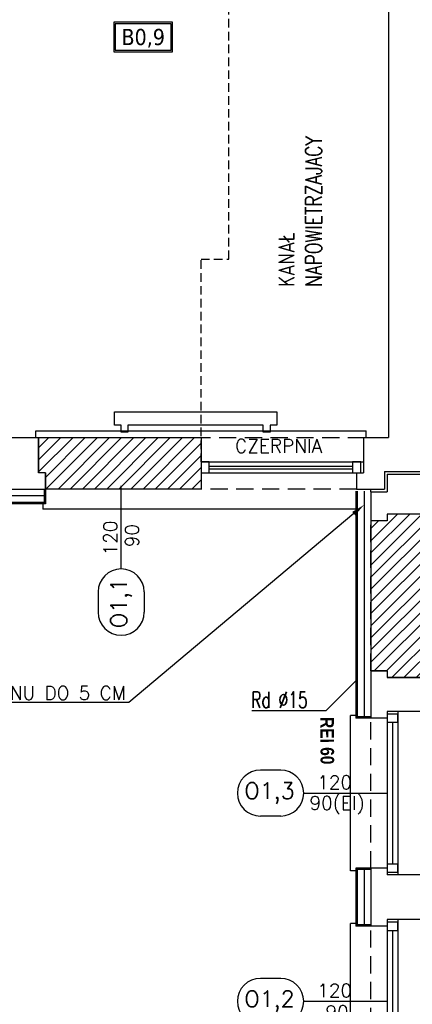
# Model space of a CAD drawing. Header units: millimetres. Extents: x 28600 to 181045, y -399112 to -163690.
# Tile 13 of 256: x 46909 to 47199, y -196002 to -195274. Entities that reach past the tile are written whole.
import ezdxf
from ezdxf import colors
from ezdxf.entities.mleader import LeaderData, LeaderLine
from ezdxf.enums import TextEntityAlignment as Align
from ezdxf.math import Vec2, Vec3

# ---------------------------------------------------------------- set-up
doc = ezdxf.new("R2010")
doc.units = ezdxf.units.MM
doc.linetypes.add('CACHE', pattern=[9.525, 6.35, -3.175])
doc.linetypes.add('HIDDEN', pattern=[9.525, 6.35, -3.175])
doc.layers.get('0').update_dxf_attribs({"color": 8})
for name, color, linetype in [('! WYPOSAŻENIE', 8, 'Continuous'), ('!! 0_ Istn-okna', 8, 'Continuous'), ('!! 0_ Istn-sciany', 8, 'Continuous'), ('!! 0_ Istn-widok', 8, 'Continuous'), ('!! 0_ Opis', 8, 'Continuous'), ('!! 0_Istn-cienka', 8, 'Continuous'), ('!! 0_Opis_okna', 8, 'Continuous'), ('!! 0_Opis_pom', 8, 'Continuous'), ('!! 1_ tynk zewn  - nowy', 8, 'Continuous'), ('!! 1_hatch projektowane ściany', 8, 'Continuous'), ('!! 1_PROJ przerywana', 8, 'CACHE'), ('!! 1_PROJ Sciany', 8, 'Continuous'), ('!! 2_ remont Ocieplenie', 8, 'ZIGZAG')]:
    doc.layers.add(name, color=color, linetype=linetype)
doc.layers.add('!! 0_Istn-grzejniki', color=8, linetype='Continuous', plot=False)
doc.styles.add('ARCHETYP', font='romans.shx', dxfattribs={"height": 15})
doc.styles.add('ARIAL', font='tahoma.ttf')
doc.styles.add('SIMPLEX', font='simplex.shx', dxfattribs={"width": 0.77})
doc.styles.add('SKALA 1-1', font='simplex.shx', dxfattribs={"height": 2.5})
doc.styles.add('STYLE7', font='ARIALNB.TTF')
doc.styles.add('TXT', font='simplex.shx')
doc.linetypes.add('ZIGZAG', pattern='A,0.00254,-5.08,[131,ltypeshp.shx,S=5.08,R=0,X=-5.08,Y=0],-10.16,[131,ltypeshp.shx,S=5.08,R=180,X=5.08,Y=0],-5.08', length=20.32254)
pattern_1 = [(45, (-4798, 4.46), (-4.49012806, 4.49012806), [])]

# ---------------------------------------------------------------- blocks, each defined once
blk = doc.blocks.new('1_ok-opis')
blk.add_line((0, 111.61), (0, 50))
for points in [[(-17, 128.61), (-17, 143.61)], [(17, 128.61), (17, 143.61)]]:
    blk.add_lwpolyline(points)
for centre, start, end in [((0, 143.61), 0, 180), ((0, 128.61), 180, 0)]:
    blk.add_arc(centre, 17, start, end)
at = {"style": 'ARCHETYP'}
for tag, height, rotation, p in [('NR', 12, 90, (0, 136.9)), ('NR', 12, 270, (0, 136.9)), ('SZEROKOŚĆ', 10, 90, (-8, 78.29)), ('WYSOKOŚĆ', 10, 270, (-8, 78.29)), ('WYSOKOŚĆ', 10, 90, (8, 78.29)), ('SZEROKOŚĆ', 10, 270, (8, 78.29))]:
    blk.add_attdef(tag, text='', height=height, rotation=rotation, dxfattribs=at).set_placement(p, align=Align.MIDDLE)

msp = doc.modelspace()

# ---------------------------------------------------------------- hatches: boundary and pattern name
at = {"layer": '!! 1_hatch projektowane ściany'}
h = msp.add_hatch(dxfattribs=at)
h.set_pattern_fill('ANSI31', color=256, scale=2)
h.set_pattern_definition(pattern_1)
h.paths.add_polyline_path([(46923.21802, -195583.12813), (47043.21802, -195583.12813), (47043.21802, -195621.12813), (46928.21802, -195621.12813), (46928.21802, -195609.12813), (46923.21802, -195609.12813)])
h = msp.add_hatch(dxfattribs=at)
h.set_pattern_fill('ANSI31', color=256, scale=2)
h.set_pattern_definition(pattern_1)
h.paths.add_polyline_path([(47168.71142, -195755.62813), (47180.71142, -195755.62813), (47180.71142, -195760.62813), (47218.71142, -195760.62813), (47218.71142, -195639.62813), (47180.71142, -195639.62813), (47180.71142, -195644.62813), (47168.71142, -195644.62813)])

# ---------------------------------------------------------------- linework, layer by layer
at = {"layer": '!! 0_ Istn-okna'}
for points in [[(47043.21802, -195601.12813), (47163.21802, -195601.12813)], [(47043.21802, -195609.12813), (47163.21802, -195609.12813)], [(47049.21802, -195604.12813), (47155.21802, -195604.12813)], [(47049.21802, -195606.12813), (47155.21802, -195606.12813)], [(47180.71142, -195785.62813), (47180.71142, -195906.62813)], [(47188.71142, -195785.62813), (47188.71142, -195906.62813)], [(47184.71142, -195793.62813), (47184.71142, -195898.62813)], [(47180.71142, -195939.62813), (47180.71142, -196060.62813)], [(47188.71142, -195939.62813), (47188.71142, -196060.62813)], [(47184.71142, -195947.62813), (47184.71142, -196052.62813)]]:
    msp.add_lwpolyline(points, dxfattribs=at)
for points in [[(47043.21802, -195609.12813), (47049.21802, -195609.12813), (47049.21802, -195601.12813), (47043.21802, -195601.12813)], [(47155.21802, -195609.12813), (47161.21802, -195609.12813), (47161.21802, -195601.12813), (47155.21802, -195601.12813)], [(47180.71142, -195787.62813), (47180.71142, -195793.62813), (47188.71142, -195793.62813), (47188.71142, -195787.62813)], [(47180.71142, -195898.62813), (47180.71142, -195904.62813), (47188.71142, -195904.62813), (47188.71142, -195898.62813)], [(47180.71142, -195941.62813), (47180.71142, -195947.62813), (47188.71142, -195947.62813), (47188.71142, -195941.62813)]]:
    msp.add_lwpolyline(points, close=True, dxfattribs=at)
at = {"layer": '!! 0_ Istn-sciany'}
for points in [[(47181.71142, -194947.12813), (47181.71142, -195583.12813)], [(46892.71142, -195583.12813), (46923.21802, -195583.12813)], [(46923.21802, -195583.12813), (46923.21802, -195609.12813)], [(47163.21802, -195583.12813), (47181.71142, -195583.12813)], [(47163.21802, -195583.12813), (47163.21802, -195609.12813)], [(46928.21802, -195609.12813), (46928.21802, -195621.12813)], [(47158.21802, -195609.12813), (47163.21802, -195609.12813)], [(47158.21802, -195609.12813), (47158.21802, -195621.12813)], [(46858.21802, -195621.12813), (46928.21802, -195621.12813)], [(47158.21802, -195621.12813), (47168.71142, -195621.12813)], [(47168.71142, -195623.12813), (47168.71142, -195644.62813)], [(47180.71142, -195639.62813), (47180.71142, -195644.62813)], [(47218.71142, -195639.62813), (47180.71142, -195639.62813)], [(47180.71142, -195644.62813), (47168.71142, -195644.62813)], [(47168.71142, -195755.62813), (47168.71142, -195790.62813)], [(47180.71142, -195755.62813), (47168.71142, -195755.62813)], [(47180.71142, -195755.62813), (47180.71142, -195760.62813)], [(47218.71142, -195760.62813), (47180.71142, -195760.62813)], [(47180.71142, -195785.62813), (47180.71142, -195790.62813)], [(47218.71142, -195785.62813), (47180.71142, -195785.62813)], [(47180.71142, -195790.62813), (47168.71142, -195790.62813)], [(47168.71142, -195901.62813), (47168.71142, -195944.62813)], [(47180.71142, -195901.62813), (47168.71142, -195901.62813)], [(47180.71142, -195901.62813), (47180.71142, -195906.62813)], [(47218.71142, -195906.62813), (47180.71142, -195906.62813)], [(47180.71142, -195944.62813), (47168.71142, -195944.62813)], [(47180.71142, -195939.62813), (47180.71142, -195944.62813)], [(47218.71142, -195939.62813), (47180.71142, -195939.62813)]]:
    msp.add_lwpolyline(points, dxfattribs=at)
at = {"layer": '!! 0_ Istn-widok'}
for points in [[(46921.21802, -195578.12813), (47165.21802, -195578.12813)], [(46921.21802, -195583.12813), (46921.21802, -195578.12813)], [(47165.21802, -195583.12813), (47165.21802, -195578.12813)], [(47178.71142, -195608.12813), (47806.71142, -195608.12813)], [(47178.71142, -195608.12813), (47178.71142, -195621.12813)], [(47180.71142, -195610.12813), (47806.71142, -195610.12813)], [(47180.71142, -195610.12813), (47180.71142, -195623.12813)], [(47168.71142, -195621.12813), (47178.71142, -195621.12813)], [(47168.71142, -195623.12813), (47168.71142, -195621.12813)], [(47168.71142, -195623.12813), (47180.71142, -195623.12813)], [(46926.21802, -195631.12813), (46926.21802, -195636.12813)], [(47160.21802, -195636.12813), (46926.21802, -195636.12813)], [(47153.71142, -195903.62813), (47153.71142, -195788.62813)], [(47158.71142, -195788.62813), (47153.71142, -195788.62813)], [(47158.71142, -195903.62813), (47153.71142, -195903.62813)], [(47153.71142, -196057.62813), (47153.71142, -195942.62813)], [(47158.71142, -195942.62813), (47153.71142, -195942.62813)]]:
    msp.add_lwpolyline(points, dxfattribs=at)
at = {"layer": '!! 0_ Opis'}
for points in [[(47135.57423, -195785.26533), (47157.71142, -195763.12813)], [(47135.57423, -195785.26533), (47080.68889, -195785.26533)]]:
    msp.add_lwpolyline(points, dxfattribs=at)
at = {"layer": '!! 0_Istn-cienka', "linetype": 'HIDDEN', "ltscale": 2}
for points in [[(46923.21802, -195583.12813), (47163.21802, -195583.12813)], [(47158.21802, -195621.12813), (46928.21802, -195621.12813)], [(47168.71142, -195755.62813), (47168.71142, -195644.62813)], [(47168.71142, -195901.62813), (47168.71142, -195790.62813)], [(47168.71142, -196055.62813), (47168.71142, -195944.62813)]]:
    msp.add_lwpolyline(points, dxfattribs=at)
at = {"layer": '!! 0_Istn-grzejniki'}
msp.add_lwpolyline([(46984.21802, -195578.96925), (46984.21802, -195573.96925), (46979.21802, -195573.96925), (46979.21802, -195563.96925), (47099.21802, -195563.96925), (47099.21802, -195573.96925), (47094.21802, -195573.96925), (47094.21802, -195578.96925), (47089.21802, -195578.96925), (47089.21802, -195573.96925), (46989.21802, -195573.96925), (46989.21802, -195578.96925)], close=True, dxfattribs=at)
at = {"layer": '!! 0_Opis_pom', "ltscale": 0.7}
for points in [[(46978.7312, -195297.59465), (47022.2512, -195297.59465), (47022.2512, -195275.83465), (46978.7312, -195275.83465)], [(46979.8192, -195296.50665), (47021.1632, -195296.50665), (47021.1632, -195276.92265), (46979.8192, -195276.92265)]]:
    msp.add_lwpolyline(points, close=True, dxfattribs=at)
at = {"layer": '!! 1_ tynk zewn  - nowy'}
for points in [[(46927.21802, -195621.12813), (46927.21802, -195632.12813)], [(46928.21802, -195621.12813), (46928.21802, -195632.12813)], [(47157.71142, -195622.62813), (47157.71142, -195790.62813)], [(47158.71142, -195622.62813), (47158.71142, -195790.62813)], [(46928.21802, -195631.12813), (46858.21802, -195631.12813)], [(46928.21802, -195632.12813), (46858.21802, -195632.12813)], [(47168.71142, -195789.62813), (47157.71142, -195789.62813)], [(47168.71142, -195790.62813), (47157.71142, -195790.62813)], [(47157.71142, -195901.62813), (47157.71142, -195944.62813)], [(47168.71142, -195901.62813), (47157.71142, -195901.62813)], [(47168.71142, -195902.62813), (47157.71142, -195902.62813)], [(47158.71142, -195901.62813), (47158.71142, -195944.62813)], [(47168.71142, -195943.62813), (47157.71142, -195943.62813)], [(47168.71142, -195944.62813), (47157.71142, -195944.62813)]]:
    msp.add_lwpolyline(points, dxfattribs=at)
at = {"layer": '!! 1_PROJ przerywana'}
msp.add_lwpolyline([(47043.21802, -195601.12813), (47043.21802, -195451.12813), (47063.71142, -195451.12813), (47063.71142, -195092.52936)], dxfattribs=at)
at = {"layer": '!! 1_PROJ Sciany'}
for points in [[(46923.21802, -195583.12813), (47043.21802, -195583.12813), (47043.21802, -195621.12813), (46928.21802, -195621.12813), (46928.21802, -195609.12813), (46923.21802, -195609.12813)], [(47168.71142, -195755.62813), (47180.71142, -195755.62813), (47180.71142, -195760.62813), (47218.71142, -195760.62813), (47218.71142, -195639.62813), (47180.71142, -195639.62813), (47180.71142, -195644.62813), (47168.71142, -195644.62813)]]:
    msp.add_lwpolyline(points, close=True, dxfattribs=at)
at = {"layer": '!! 2_ remont Ocieplenie', "linetype": 'ZIGZAG', "ltscale": 0.75}
for points in [[(47163.71142, -195622.62813), (47163.71142, -195790.62813)], [(46928.21802, -195626.12813), (46858.21802, -195626.12813)], [(47163.71142, -195901.62813), (47163.71142, -195944.62813)]]:
    msp.add_lwpolyline(points, dxfattribs=at)

# ---------------------------------------------------------------- block references
at = {"layer": '!! 0_Opis_okna'}
ref = msp.add_blockref('1_ok-opis', (46984.21802, -195568.664), dxfattribs=dict(at, rotation=180))
ref.add_attrib('SZEROKOŚĆ', '120', dxfattribs={"layer": '0', "height": 10, "rotation": 90, "style": 'ARCHETYP'}).set_placement((46976.21802, -195657.38441), align=Align.MIDDLE)
ref.add_attrib('WYSOKOŚĆ', '90', dxfattribs={"layer": '0', "height": 10, "rotation": 90, "style": 'ARCHETYP'}).set_placement((46992.21802, -195655.61096), align=Align.MIDDLE)
ref.add_attrib('NR', 'O1,1', dxfattribs={"layer": '0', "height": 12, "rotation": 90, "style": 'ARCHETYP'}).set_placement((46984.21802, -195705.56545), align=Align.MIDDLE)
ref = msp.add_blockref('1_ok-opis', (47230.71142, -195846.12813), dxfattribs=dict(at, rotation=89.99999999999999))
ref.add_attrib('SZEROKOŚĆ', '120', dxfattribs={"layer": '0', "height": 10, "style": 'ARCHETYP'}).set_placement((47141.99102, -195838.12813), align=Align.MIDDLE)
ref.add_attrib('WYSOKOŚĆ', '90(EI)', dxfattribs={"layer": '0', "height": 10, "style": 'ARCHETYP'}).set_placement((47143.76447, -195854.12813), align=Align.MIDDLE)
ref.add_attrib('NR', 'O1,3', dxfattribs={"layer": '0', "height": 12, "style": 'ARCHETYP'}).set_placement((47093.80998, -195846.12813), align=Align.MIDDLE)
ref = msp.add_blockref('1_ok-opis', (47230.71142, -196000.12813), dxfattribs=dict(at, rotation=89.99999999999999))
ref.add_attrib('SZEROKOŚĆ', '120', dxfattribs={"layer": '0', "height": 10, "style": 'ARCHETYP'}).set_placement((47141.99102, -195992.12813), align=Align.MIDDLE)
ref.add_attrib('WYSOKOŚĆ', '90', dxfattribs={"layer": '0', "height": 10, "style": 'ARCHETYP'}).set_placement((47143.76447, -196008.12813), align=Align.MIDDLE)
ref.add_attrib('NR', 'O1,2', dxfattribs={"layer": '0', "height": 12, "style": 'ARCHETYP'}).set_placement((47093.80998, -196000.12813), align=Align.MIDDLE)

# ---------------------------------------------------------------- texts
at = {"layer": '! WYPOSAŻENIE', "color": 20, "true_color": 0xf65c09, "insert": (47141.37541, -195789.81001), "char_height": 10, "attachment_point": 1, "rotation": 270.37730929, "style": 'STYLE7'}
msp.add_mtext_dynamic_manual_height_columns('REI 60', width=58.1261145, gutter_width=75, heights=[0], dxfattribs=at)
at = {"layer": '!! 0_ Opis', "style": 'ARCHETYP', "width": 0.7}
msp.add_text('Rd %%C15', height=12, rotation=359.99999996, dxfattribs=at).set_placement((47080.32858, -195783.09194))
at = {"layer": '!! 0_ Opis', "insert": (47100.40905, -195471.58726), "char_height": 12, "attachment_point": 1, "rotation": 90, "style": 'SIMPLEX'}
msp.add_mtext_dynamic_manual_height_columns('KANAŁ NAPOWIETRZAJACY', width=46.7031119, gutter_width=75, heights=[0], dxfattribs=at)
at = {"layer": '!! 0_Istn-grzejniki', "insert": (47068.39561, -195584.25653), "char_height": 10, "attachment_point": 1, "style": 'TXT'}
msp.add_mtext_dynamic_manual_height_columns('CZERPNIA', width=46.7031119, gutter_width=75, heights=[0], dxfattribs=at)
at = {"layer": '!! 0_Opis_pom', "ltscale": 0.7, "style": 'ARIAL'}
msp.add_attdef('B0,9', text='', height=11.968, dxfattribs=at).set_placement((47000.4912, -195286.71465), align=Align.MIDDLE_CENTER)

# ---------------------------------------------------------------- leaders
at = {"layer": '!! 0_Opis_pom', "ltscale": 0.7}
ml = msp.add_multileader_mtext('Standard', dxfattribs=at)
ml.set_content('POCIENIENIE STYROPIANU DO 5 CM', color=256, style='SKALA 1-1')
ml.set_leader_properties()
ml.build(insert=Vec2(0, 0))
ml.multileader.update_dxf_attribs({"text_right_attachment_type": 6, "dogleg_length": 0.36, "arrow_head_size": 10})
ctx = ml.context
ctx.base_point, ctx.char_height, ctx.arrow_head_size, ctx.plane_origin = Vec3(46718.38878, -195772.01646), 10, 10, Vec3(47163.71142, -195632.87813)
ctx.right_attachment, ctx.text_align_type = 6, 2
notes = []
notes.append((ctx, [(0, (1, 1, 0), (46989.89164, -195779.01646), (-1, 0), 0.36, [(0, [(47163.71142, -195632.87813)], 0, [])])]))
ctx.mtext.insert, ctx.mtext.alignment, ctx.mtext.flow_direction = Vec3(46987.53164, -195767.01646), 3, 5
for ctx, leaders in notes:
    for number, flags, end, landing, length, lines in leaders:
        leader = LeaderData()
        leader.index, (leader.has_last_leader_line, leader.has_dogleg_vector, leader.attachment_direction) = number, flags
        leader.last_leader_point, leader.dogleg_vector, leader.dogleg_length = Vec3(end), Vec3(landing), length
        for number, points, colour, breaks in lines:
            line = LeaderLine()
            line.index, line.vertices, line.color, line.breaks = number, Vec3.list(points), colors.encode_raw_color(colour), breaks
            leader.lines.append(line)
        ctx.leaders.append(leader)

doc.saveas('drawing.dxf')
